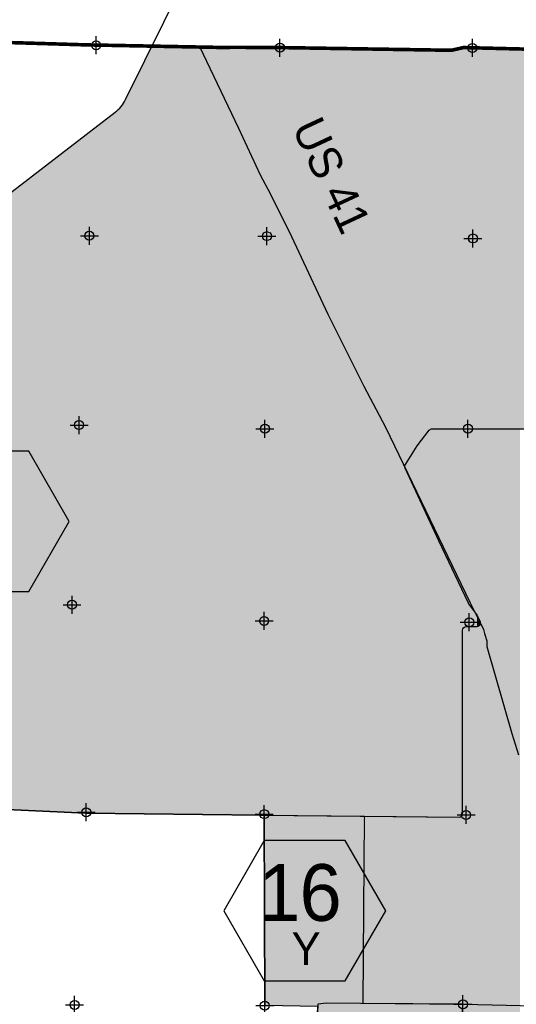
# Model space of a CAD drawing. Extents: x 132729 to 413893, y 707796 to 905796.
# Tile 57 of 62: x 191129 to 204937, y 859831 to 887183. Entities that reach past the tile are written whole.
import ezdxf
from ezdxf.enums import TextEntityAlignment as Align

# ---------------------------------------------------------------- set-up
doc = ezdxf.new("R2010")
doc.units = 0
doc.header["$LTSCALE"] = 2000
doc.header["$PDMODE"] = 34
doc.header["$PDSIZE"] = 250
doc.linetypes.add('PHANTOM', pattern=[0])
for name, color, linetype in [('1990WSHEDS', 3, 'CONTINUOUS'), ('COUNTY', 15, 'PHANTOM'), ('EBRANCHFILL', 11, 'CONTINUOUS'), ('GATORFILL', 11, 'CONTINUOUS'), ('HEX', 2, 'CONTINUOUS'), ('MAJROADS', 9, 'CONTINUOUS'), ('SEC', 2, 'CONTINUOUS'), ('TEXT', 7, 'CONTINUOUS'), ('WSHEDS', 3, 'CONTINUOUS'), ('YELLOWFILL', 11, 'CONTINUOUS')]:
    doc.layers.add(name, color=color, linetype=linetype)

msp = doc.modelspace()

# ---------------------------------------------------------------- linework, layer by layer
at = {"layer": '1990WSHEDS', "color": 0}
for points, format in [([(155344, 860347, 0, 0, 0), (160567, 860179, 0, 0, 0.423685), (160670, 860279, 0, 0, 0), (160670, 863536, 0, 0, -0.188527), (160696, 863604, 0, 0, 0), (162441, 865495, 0, 0, -0.058247), (162459, 865510, 0, 0, 0), (168646, 869676, 0, 0, -0.075314), (168673, 869689, 0, 0, 0), (169041, 869800, 0, 0, 0), (178554, 871503, 0, 0, 0.13571), (179035, 871734, 0, 0, 0), (181168, 873592, 0, 0, 0.009104), (181195, 873616, 0, 0, 0), (188986, 880920, 0, 0, -0.024478), (189061, 880983, 0, 0, 0), (193785, 884614, 0, 0, 0.114809), (194072, 884964, 0, 0, 0), (194805, 886449, 100, 100, 0)], "xyseb"), ([(203258, 854521), (203454, 859831), (200676, 859855), (200718, 865058), (203344, 865033, 0.41695), (203445, 865133), (203445, 870226, -0.410899), (203544, 870326), (203847, 870329, 0.55383), (203935, 870474), (203853, 870640, 0.044994), (203843, 870655), (203617, 870956, -0.051765), (203607, 870974), (203334, 871557, 0.003283), (203334, 871558), (202781, 872704, -0.004284), (202780, 872706), (201846, 874729, -0.254467), (201852, 874824), (202180, 875342, -0.024244), (202185, 875349), (202518, 875777, -0.231443), (202597, 875816), (208983, 875816, 0.016482)], "xyb"), ([(197930, 865084), (197837, 865084, -0.000355), (197836, 865084), (192970, 865137, -0.008986), (192966, 865137), (187369, 865398, 0.010736), (187365, 865399), (182125, 865418, -0.413114), (182025, 865518), (182025, 867055, 0.560436), (181879, 867144), (171395, 861786, 0.281693), (171341, 861697), (171341, 860159, -0.41707), (171240, 860059), (165953, 860110, 0.41707), (165852, 860010), (165852, 855967, -0.414214), (165752, 855867), (160717, 855867, 0.414214), (160617, 855767), (160617, 854768, -0.41706), (160516, 854668), (155254, 854719)], "xyb")]:
    msp.add_lwpolyline(points, format=format, dxfattribs=at)
msp.add_lwpolyline([(197930, 865084), (197943, 859795)], dxfattribs=at)
at = {"layer": 'COUNTY', "color": 0, "const_width": 100}
msp.add_lwpolyline([(256329, 886000), (251194, 886003), (245934, 886091), (240641, 886112), (235204, 886133), (229902, 886179), (224751, 886258), (219114, 886255), (214022, 886292), (208887, 886354), (208291, 886361), (207917, 886369), (205273, 886364), (203468, 886409), (203133, 886333), (198116, 886413), (197109, 886415), (196675, 886413), (193006, 886483), (190661, 886554)], dxfattribs=at)
at = {"layer": 'EBRANCHFILL', "color": 0}
for points in [[(202185, 873994), (202185, 875349), (202518, 873274), (202518, 875777)], [(202518, 873274), (202518, 875777), (202520, 873269), (202520, 875780)], [(202520, 873269), (202520, 875780), (202526, 873256), (202526, 875787)], [(202526, 873256), (202526, 875787), (202532, 873242), (202532, 875792)], [(202532, 873242), (202532, 875792), (202539, 873227), (202539, 875798)], [(202539, 873227), (202539, 875798), (202547, 873211), (202547, 875802)], [(202547, 873211), (202547, 875802), (202554, 873194), (202554, 875806)], [(202554, 873194), (202554, 875806), (202563, 873177), (202563, 875810)], [(202563, 873177), (202563, 875810), (202571, 873159), (202571, 875812)], [(202571, 873159), (202571, 875812), (202579, 873140), (202579, 875814)], [(202579, 873140), (202579, 875814), (202588, 873122), (202588, 875815)], [(202588, 873122), (202588, 875815), (202597, 873103), (202597, 875816)], [(202597, 873103), (202597, 875816), (202780, 872706), (202780, 875816)], [(202780, 872706), (202780, 875816), (202781, 872704), (202781, 875816)], [(202781, 872704), (202781, 875816), (203258, 871716), (203258, 875816)], [(203258, 871716), (203258, 875816), (203334, 871558), (203334, 875816)], [(203334, 871558), (203334, 875816), (203334, 871557), (203334, 875816)], [(203334, 871557), (203334, 875816), (203344, 871537), (203344, 875816)], [(203344, 871537), (203344, 875816), (203353, 871518), (203353, 875816)], [(203353, 871518), (203353, 875816), (203361, 871500), (203361, 875816)], [(203361, 871500), (203361, 875816), (203370, 871482), (203370, 875816)], [(203370, 871482), (203370, 875816), (203378, 871464), (203378, 875816)], [(203378, 871464), (203378, 875816), (203386, 871446), (203386, 875816)], [(203386, 871446), (203386, 875816), (203394, 871430), (203394, 875816)], [(203394, 871430), (203394, 875816), (203401, 871414), (203401, 875816)], [(203401, 871414), (203401, 875816), (203408, 871399), (203408, 875816)], [(203408, 871399), (203408, 875816), (203415, 871385), (203415, 875816)], [(203415, 871385), (203415, 875816), (203421, 871372), (203421, 875816)], [(203421, 871372), (203421, 875816), (203426, 871361), (203426, 875816)], [(203426, 871361), (203426, 875816), (203431, 871351), (203431, 875816)], [(203431, 871351), (203431, 875816), (203435, 871342), (203435, 875816)], [(203435, 871342), (203435, 875816), (203438, 871334), (203438, 875816)], [(203438, 871334), (203438, 875816), (203441, 871329), (203441, 875816)], [(203441, 871329), (203441, 875816), (203443, 871324), (203443, 875816)], [(203443, 871324), (203443, 875816), (203444, 871322), (203444, 875816)], [(203444, 871322), (203444, 875816), (203445, 871321), (203445, 875816)], [(203445, 871321), (203445, 875816), (203445, 871321), (203445, 875816)], [(203445, 871321), (203445, 875816), (203445, 871321), (203445, 875816)], [(203445, 871321), (203445, 875816), (203445, 871320), (203445, 875816)], [(203445, 871320), (203445, 875816), (203446, 871318), (203446, 875816)], [(203446, 871318), (203446, 875816), (203448, 871314), (203448, 875816)], [(203448, 871314), (203448, 875816), (203450, 871309), (203450, 875816)], [(203450, 871309), (203450, 875816), (203454, 871302), (203454, 875816)], [(203454, 871302), (203454, 875816), (203454, 871300), (203454, 875816)], [(203454, 871300), (203454, 875816), (203458, 871293), (203458, 875816)], [(203458, 871293), (203458, 875816), (203462, 871284), (203462, 875816)], [(203462, 871284), (203462, 875816), (203467, 871272), (203467, 875816)], [(203467, 871272), (203467, 875816), (203473, 871260), (203473, 875816)], [(203473, 871260), (203473, 875816), (203480, 871246), (203480, 875816)], [(203480, 871246), (203480, 875816), (203486, 871231), (203486, 875816)], [(203486, 871231), (203486, 875816), (203494, 871216), (203494, 875816)], [(203494, 871216), (203494, 875816), (203501, 871199), (203501, 875816)], [(203501, 871199), (203501, 875816), (203509, 871182), (203509, 875816)], [(203509, 871182), (203509, 875816), (203518, 871164), (203518, 875816)], [(203518, 871164), (203518, 875816), (203526, 871146), (203526, 875816)], [(203526, 871146), (203526, 875816), (203535, 871128), (203535, 875816)], [(203535, 871128), (203535, 875816), (203544, 871109), (203544, 875816)], [(203544, 871109), (203544, 875816), (203607, 870974), (203607, 875816)], [(203607, 870974), (203607, 875816), (203611, 870966), (203611, 875816)], [(203611, 870966), (203611, 875816), (203615, 870959), (203615, 875816)], [(203615, 870959), (203615, 875816), (203617, 870956), (203617, 875816)], [(203617, 870956), (203617, 875816), (203702, 870843), (203702, 875816)], [(203702, 870843), (203702, 875816), (203720, 870819), (203720, 875816)], [(203720, 870819), (203720, 875816), (203794, 870720), (203794, 875816)], [(203794, 870720), (203794, 875816), (203843, 870655), (203843, 875816)], [(203843, 870655), (203843, 875816), (203843, 870655), (203843, 875816)], [(203843, 870655), (203843, 875816), (203847, 870649), (203847, 875816)], [(203847, 870649), (203847, 875816), (203848, 870647), (203848, 875816)], [(203848, 870647), (203848, 875816), (203853, 870640), (203853, 875816)], [(203853, 870640), (203853, 875816), (203856, 870633), (203856, 875816)], [(203856, 870633), (203856, 875816), (203864, 870616), (203864, 875816)], [(203864, 870616), (203864, 875816), (203873, 870599), (203873, 875816)], [(203873, 870599), (203873, 875816), (203881, 870583), (203881, 875816)], [(203881, 870583), (203881, 875816), (203889, 870566), (203889, 875816)], [(203889, 870566), (203889, 875816), (203893, 870560), (203893, 875816)], [(203893, 870560), (203893, 875816), (203897, 870551), (203897, 875816)], [(203897, 870551), (203897, 875816), (203904, 870536), (203904, 875816)], [(203904, 870536), (203904, 875816), (203911, 870523), (203911, 875816)], [(203911, 870523), (203911, 875816), (203914, 870517), (203914, 875816)], [(203914, 870517), (203914, 875816), (203917, 870510), (203917, 875816)], [(203917, 870510), (203917, 875816), (203923, 870498), (203923, 875816)], [(203923, 870498), (203923, 875816), (203928, 870488), (203928, 875816)], [(203928, 870488), (203928, 875816), (203933, 870479), (203933, 875816)], [(203933, 870479), (203933, 875816), (203935, 870474), (203935, 875816)], [(203935, 870474), (203935, 875816), (203936, 870473), (203936, 875816)], [(203936, 870473), (203936, 875816), (203937, 870470), (203937, 875816)], [(203937, 870470), (203937, 875816), (203940, 870465), (203940, 875816)], [(203940, 870465), (203940, 875816), (203940, 870462), (203940, 875816)], [(203940, 870462), (203940, 875816), (203942, 870456), (203942, 875816)], [(203942, 870456), (203942, 875816), (203943, 870454), (203943, 875816)], [(203943, 870454), (203943, 875816), (203944, 870448), (203944, 875816)], [(203944, 870448), (203944, 875816), (203945, 870445), (203945, 875816)], [(203945, 870445), (203945, 875816), (203945, 870439), (203945, 875816)], [(203945, 870439), (203945, 875816), (203946, 870436), (203946, 875816)], [(203946, 870436), (203946, 875816), (203946, 870431), (203946, 875816)], [(203946, 852149), (203946, 875816), (204116, 852282), (204116, 875816)], [(204116, 852282), (204116, 875816), (204258, 852469), (204258, 875816)], [(204258, 852469), (204258, 875816), (204340, 852618), (204340, 875816)], [(204340, 852618), (204340, 875816), (204445, 852917), (204445, 875816)], [(204445, 852910), (204445, 875816), (204677, 853157), (204677, 875816)], [(204677, 853157), (204677, 875816), (204879, 853291), (204879, 875816)], [(204879, 853291), (204879, 875816), (205036, 853441), (205036, 875816)], [(201852, 874715), (201852, 874824), (202180, 874006), (202180, 875342)], [(202180, 874005), (202180, 875342), (202185, 873994), (202185, 875349)], [(202180, 874006), (202180, 875342), (202180, 874005), (202180, 875342)], [(201837, 874758), (201837, 874783), (201838, 874757), (201838, 874784)], [(201837, 874766), (201837, 874775), (201837, 874758), (201837, 874783)], [(201837, 874775), (201837, 874775), (201837, 874766), (201837, 874775)], [(201838, 874757), (201838, 874784), (201839, 874749), (201839, 874792)], [(201839, 874749), (201839, 874792), (201841, 874741), (201841, 874800)], [(201839, 874749), (201839, 874792), (201839, 874749), (201839, 874792)], [(201841, 874740), (201841, 874801), (201844, 874733), (201844, 874809)], [(201841, 874741), (201841, 874800), (201841, 874740), (201841, 874801)], [(201844, 874732), (201844, 874809), (201846, 874729), (201846, 874812)], [(201844, 874733), (201844, 874809), (201844, 874732), (201844, 874809)], [(201846, 874729), (201846, 874812), (201848, 874724), (201848, 874816)], [(201848, 874724), (201848, 874816), (201852, 874715), (201852, 874824)], [(203904, 852129), (203904, 870348), (203911, 852126), (203911, 870354)], [(203911, 852126), (203911, 870354), (203914, 852125), (203914, 870356)], [(203914, 852125), (203914, 870356), (203917, 852127), (203917, 870360)], [(203917, 852127), (203917, 870360), (203923, 852132), (203923, 870366)], [(203923, 852132), (203923, 870366), (203928, 852136), (203928, 870373)], [(203928, 852136), (203928, 870373), (203933, 852139), (203933, 870380)], [(203933, 852139), (203933, 870380), (203935, 852141), (203935, 870385)], [(203935, 852141), (203935, 870385), (203936, 852142), (203936, 870386)], [(203936, 852142), (203936, 870386), (203937, 852142), (203937, 870388)], [(203937, 852142), (203937, 870388), (203940, 852144), (203940, 870394)], [(203940, 852145), (203940, 870396), (203942, 852147), (203942, 870403)], [(203940, 852144), (203940, 870394), (203940, 852145), (203940, 870396)], [(203942, 852147), (203942, 870403), (203943, 852147), (203943, 870405)], [(203943, 852147), (203943, 870405), (203944, 852148), (203944, 870411)], [(203944, 852148), (203944, 870411), (203945, 852148), (203945, 870413)], [(203945, 852149), (203945, 870420), (203946, 852149), (203946, 870422)], [(203945, 852148), (203945, 870413), (203945, 852149), (203945, 870420)], [(203946, 852149), (203946, 870422), (203946, 852149), (203946, 870431)], [(203445, 859831), (203445, 870234), (203446, 859831), (203446, 870242)], [(203445, 859831), (203445, 870226), (203445, 859831), (203445, 870234)], [(203445, 859831), (203445, 870226), (203445, 859831), (203445, 865133)], [(203446, 859831), (203446, 870242), (203448, 859831), (203448, 870251)], [(203448, 859831), (203448, 870251), (203450, 859831), (203450, 870259)], [(203450, 859831), (203450, 870259), (203454, 859831), (203454, 870267)], [(203454, 854532), (203454, 870269), (203458, 854533), (203458, 870275)], [(203454, 859831), (203454, 870267), (203454, 859831), (203454, 870269)], [(203458, 854533), (203458, 870275), (203462, 854533), (203462, 870282)], [(203462, 854533), (203462, 870282), (203467, 854533), (203467, 870289)], [(203467, 854533), (203467, 870289), (203473, 854534), (203473, 870296)], [(203473, 854534), (203473, 870296), (203480, 854534), (203480, 870302)], [(203480, 854534), (203480, 870302), (203486, 854534), (203486, 870307)], [(203486, 854534), (203486, 870307), (203494, 854535), (203494, 870312)], [(203494, 854535), (203494, 870312), (203501, 854535), (203501, 870316)], [(203501, 854535), (203501, 870316), (203509, 854536), (203509, 870320)], [(203509, 854536), (203509, 870320), (203518, 854536), (203518, 870322)], [(203518, 854536), (203518, 870322), (203526, 854536), (203526, 870324)], [(203526, 854536), (203526, 870324), (203535, 854537), (203535, 870326)], [(203535, 854537), (203535, 870326), (203544, 854537), (203544, 870326)], [(203544, 854537), (203544, 870326), (203607, 854541), (203607, 870327)], [(203607, 854541), (203607, 870327), (203611, 854541), (203611, 870327)], [(203611, 854541), (203611, 870327), (203615, 854542), (203615, 870327)], [(203615, 854542), (203615, 870327), (203617, 854542), (203617, 870327)], [(203617, 854542), (203617, 870327), (203702, 854546), (203702, 870328)], [(203702, 854546), (203702, 870328), (203720, 854547), (203720, 870328)], [(203720, 854547), (203720, 870328), (203794, 854552), (203794, 870329)], [(203794, 854552), (203794, 870329), (203843, 854554), (203843, 870329)], [(203843, 854554), (203843, 870329), (203843, 854554), (203843, 870329)], [(203843, 854554), (203843, 870329), (203847, 854555), (203847, 870329)], [(203847, 854555), (203847, 870329), (203848, 854555), (203848, 870330)], [(203848, 854555), (203848, 870330), (203853, 854555), (203853, 870330)], [(203853, 854555), (203853, 870330), (203856, 854555), (203856, 870330)], [(203856, 854555), (203856, 870330), (203864, 854555), (203864, 870331)], [(203864, 854555), (203864, 870331), (203873, 854556), (203873, 870333)], [(203873, 854556), (203873, 870333), (203881, 854556), (203881, 870336)], [(203881, 854556), (203881, 870336), (203889, 854557), (203889, 870339)], [(203889, 854557), (203889, 870339), (203893, 854557), (203893, 870341)], [(203893, 852133), (203893, 870341), (203897, 852132), (203897, 870343)], [(203897, 852132), (203897, 870343), (203904, 852129), (203904, 870348)], [(200676, 859855), (200676, 859855), (200718, 859854), (200718, 865058)], [(200718, 859854), (200718, 865058), (201837, 859845), (201837, 865047)], [(201837, 859845), (201837, 865047), (201837, 859845), (201837, 865047)], [(201837, 859845), (201837, 865047), (201837, 859845), (201837, 865047)], [(201837, 859845), (201837, 865047), (201838, 859845), (201838, 865047)], [(201838, 859845), (201838, 865047), (201839, 859845), (201839, 865047)], [(201839, 859845), (201839, 865047), (201839, 859845), (201839, 865047)], [(201839, 859845), (201839, 865047), (201841, 859845), (201841, 865047)], [(201841, 859845), (201841, 865047), (201841, 859845), (201841, 865047)], [(201841, 859845), (201841, 865047), (201844, 859845), (201844, 865047)], [(201844, 859845), (201844, 865047), (201844, 859845), (201844, 865047)], [(201844, 859845), (201844, 865047), (201846, 859845), (201846, 865047)], [(201846, 859845), (201846, 865047), (201848, 859845), (201848, 865047)], [(201848, 859845), (201848, 865047), (201852, 859845), (201852, 865047)], [(201852, 859845), (201852, 865047), (202180, 859842), (202180, 865044)], [(202180, 859842), (202180, 865044), (202180, 859842), (202180, 865044)], [(202180, 859842), (202180, 865044), (202185, 859842), (202185, 865044)], [(202185, 859842), (202185, 865044), (202518, 859839), (202518, 865041)], [(202518, 859839), (202518, 865041), (202520, 859839), (202520, 865041)], [(202520, 859839), (202520, 865041), (202526, 859839), (202526, 865041)], [(202526, 859839), (202526, 865041), (202532, 859839), (202532, 865041)], [(202532, 859839), (202532, 865041), (202539, 859839), (202539, 865041)], [(202539, 859839), (202539, 865041), (202547, 859839), (202547, 865041)], [(202547, 859839), (202547, 865041), (202554, 859839), (202554, 865041)], [(202554, 859839), (202554, 865041), (202563, 859839), (202563, 865041)], [(202563, 859839), (202563, 865041), (202571, 859838), (202571, 865040)], [(202571, 859838), (202571, 865040), (202579, 859838), (202579, 865040)], [(202579, 859838), (202579, 865040), (202588, 859838), (202588, 865040)], [(202588, 859838), (202588, 865040), (202597, 859838), (202597, 865040)], [(202597, 859838), (202597, 865040), (202780, 859837), (202780, 865038)], [(202780, 859837), (202780, 865038), (202781, 859837), (202781, 865038)], [(202781, 859837), (202781, 865038), (203258, 859833), (203258, 865034)], [(203258, 859833), (203258, 865034), (203334, 859832), (203334, 865033)], [(203334, 859832), (203334, 865033), (203334, 859832), (203334, 865033)], [(203334, 859832), (203334, 865033), (203344, 859832), (203344, 865033)], [(203344, 859832), (203344, 865033), (203353, 859832), (203353, 865033)], [(203353, 859832), (203353, 865033), (203361, 859832), (203361, 865034)], [(203361, 859832), (203361, 865034), (203370, 859832), (203370, 865036)], [(203370, 859832), (203370, 865036), (203378, 859832), (203378, 865039)], [(203378, 859832), (203378, 865039), (203386, 859831), (203386, 865042)], [(203386, 859831), (203386, 865042), (203394, 859831), (203394, 865046)], [(203394, 859831), (203394, 865046), (203401, 859831), (203401, 865051)], [(203401, 859831), (203401, 865051), (203408, 859831), (203408, 865056)], [(203408, 859831), (203408, 865056), (203415, 859831), (203415, 865062)], [(203415, 859831), (203415, 865062), (203421, 859831), (203421, 865068)], [(203421, 859831), (203421, 865068), (203426, 859831), (203426, 865075)], [(203426, 859831), (203426, 865075), (203431, 859831), (203431, 865082)], [(203431, 859831), (203431, 865082), (203435, 859831), (203435, 865090)], [(203435, 859831), (203435, 865090), (203438, 859831), (203438, 865098)], [(203438, 859831), (203438, 865098), (203441, 859831), (203441, 865106)], [(203441, 859831), (203441, 865106), (203443, 859831), (203443, 865115)], [(203443, 859831), (203443, 865115), (203444, 859831), (203444, 865123)], [(203444, 859831), (203444, 865123), (203445, 859831), (203445, 865132)], [(203445, 859831), (203445, 865132), (203445, 859831), (203445, 865133)]]:
    msp.add_solid(points, dxfattribs=at)
at = {"layer": 'GATORFILL', "color": 0}
for points in [[(194072, 865125), (194072, 884964), (194805, 865117), (194805, 886449)], [(194805, 865117), (194805, 886449), (196675, 865097), (196675, 886413)], [(196675, 865097), (196675, 886413), (197109, 865092), (197109, 886415)], [(197109, 865092), (197109, 886415), (197836, 865084), (197836, 886413)], [(197836, 865084), (197836, 886413), (197837, 865084), (197837, 886413)], [(197837, 865084), (197837, 886413), (197930, 865084), (197930, 886413)], [(197930, 865084), (197930, 886413), (198116, 865082), (198116, 886413)], [(198116, 865082), (198116, 886413), (200554, 865060), (200554, 886374)], [(200554, 865060), (200554, 886374), (201837, 865047), (201837, 886354)], [(201837, 874775), (201837, 886354), (201839, 874788), (201839, 886353)], [(201839, 874788), (201839, 886353), (201841, 874800), (201841, 886353)], [(201841, 874800), (201841, 886353), (201846, 874810), (201846, 886353)], [(201846, 874810), (201846, 886353), (201852, 874824), (201852, 886353)], [(201852, 874824), (201852, 886353), (202180, 875342), (202180, 886348)], [(202180, 875342), (202180, 886348), (202185, 875349), (202185, 886348)], [(202185, 875349), (202185, 886348), (202518, 875777), (202518, 886343)], [(202518, 875777), (202518, 886343), (202526, 875787), (202526, 886343)], [(202526, 875787), (202526, 886343), (202547, 875802), (202547, 886342)], [(202547, 875802), (202547, 886342), (202571, 875812), (202571, 886342)], [(202571, 875812), (202571, 886342), (202597, 875816), (202597, 886341)], [(202597, 875816), (202597, 886341), (202780, 875816), (202780, 886338)], [(202780, 875816), (202780, 886338), (202781, 875816), (202781, 886338)], [(202781, 875816), (202781, 886338), (203133, 875816), (203133, 886333)], [(203133, 875816), (203133, 886333), (203334, 875816), (203334, 886378)], [(203334, 875816), (203334, 886378), (203344, 875816), (203344, 886381)], [(203334, 875816), (203334, 886378), (203334, 875816), (203334, 886378)], [(203344, 875816), (203344, 886381), (203370, 875816), (203370, 886386)], [(203370, 875816), (203370, 886386), (203394, 875816), (203394, 886392)], [(203394, 875816), (203394, 886392), (203415, 875816), (203415, 886397)], [(203415, 875816), (203415, 886397), (203431, 875816), (203431, 886400)], [(203431, 875816), (203431, 886400), (203441, 875816), (203441, 886402)], [(203441, 875816), (203441, 886402), (203445, 875816), (203445, 886403)], [(203445, 875816), (203445, 886403), (203448, 875816), (203448, 886404)], [(203445, 875816), (203445, 886403), (203445, 875816), (203445, 886403)], [(203445, 875816), (203445, 886403), (203445, 875816), (203445, 886403)], [(203448, 875816), (203448, 886404), (203458, 875816), (203458, 886406)], [(203458, 875816), (203458, 886406), (203468, 875816), (203468, 886409)], [(203468, 875816), (203468, 886409), (203473, 875816), (203473, 886408)], [(203473, 875816), (203473, 886408), (203494, 875816), (203494, 886408)], [(203494, 875816), (203494, 886408), (203518, 875816), (203518, 886407)], [(203518, 875816), (203518, 886407), (203544, 875816), (203544, 886407)], [(203544, 875816), (203544, 886407), (203607, 875816), (203607, 886405)], [(203607, 875816), (203607, 886405), (203617, 875816), (203617, 886405)], [(203617, 875816), (203617, 886405), (203843, 875816), (203843, 886399)], [(203843, 875816), (203843, 886399), (203847, 875816), (203847, 886399)], [(203847, 875816), (203847, 886399), (203853, 875816), (203853, 886399)], [(203853, 875816), (203853, 886399), (203873, 875816), (203873, 886399)], [(203873, 875816), (203873, 886399), (203897, 875816), (203897, 886398)], [(203897, 875816), (203897, 886398), (203917, 875816), (203917, 886398)], [(203917, 875816), (203917, 886398), (203933, 875816), (203933, 886397)], [(203933, 875816), (203933, 886397), (203935, 875816), (203935, 886397)], [(203935, 875816), (203935, 886397), (203942, 875816), (203942, 886397)], [(203942, 875816), (203942, 886397), (203943, 875816), (203943, 886397)], [(203943, 875816), (203943, 886397), (203946, 875816), (203946, 886397)], [(203946, 875816), (203946, 886397), (205273, 875816), (205273, 886364)], [(193969, 865126), (193969, 884798), (194072, 865125), (194072, 884964)], [(192970, 865137), (192970, 883987), (193785, 865128), (193785, 884614)], [(193785, 865128), (193785, 884614), (193969, 865126), (193969, 884798)], [(189061, 865319), (189061, 880983), (192966, 865137), (192966, 883985)], [(192966, 865137), (192966, 883985), (192970, 865137), (192970, 883987)], [(201837, 865047), (201837, 874775), (201839, 865047), (201839, 874749)], [(201839, 865047), (201839, 874749), (201841, 865047), (201841, 874742)], [(201841, 865047), (201841, 874742), (201846, 865047), (201846, 874729)], [(201846, 865047), (201846, 874729), (201852, 865047), (201852, 874715)], [(201852, 865047), (201852, 874715), (202180, 865044), (202180, 874006)], [(202180, 865044), (202180, 874006), (202185, 865044), (202185, 873994)], [(202185, 865044), (202185, 873994), (202518, 865041), (202518, 873274)], [(202518, 865041), (202518, 873274), (202526, 865041), (202526, 873256)], [(202526, 865041), (202526, 873256), (202547, 865041), (202547, 873211)], [(202547, 865041), (202547, 873211), (202571, 865040), (202571, 873159)], [(202571, 865040), (202571, 873159), (202597, 865040), (202597, 873103)], [(202597, 865040), (202597, 873103), (202780, 865038), (202780, 872706)], [(202780, 865038), (202780, 872706), (202781, 865038), (202781, 872704)], [(202781, 865038), (202781, 872704), (203133, 865035), (203133, 871975)], [(203133, 865035), (203133, 871975), (203334, 865033), (203334, 871558)], [(203334, 865033), (203334, 871558), (203334, 865033), (203334, 871557)], [(203334, 865033), (203334, 871557), (203344, 865033), (203344, 871537)], [(203344, 865033), (203344, 871537), (203370, 865036), (203370, 871482)], [(203370, 865036), (203370, 871482), (203394, 865046), (203394, 871430)], [(203394, 865046), (203394, 871430), (203415, 865062), (203415, 871385)], [(203415, 865062), (203415, 871385), (203431, 865082), (203431, 871351)], [(203431, 865082), (203431, 871351), (203441, 865106), (203441, 871329)], [(203441, 865106), (203441, 871329), (203445, 865132), (203445, 871321)], [(203445, 865132), (203445, 871321), (203445, 865133), (203445, 871321)], [(203445, 870226), (203445, 871321), (203445, 865133), (203445, 871321)], [(203445, 870226), (203445, 871321), (203448, 870251), (203448, 871314)], [(203448, 870251), (203448, 871314), (203458, 870275), (203458, 871293)], [(203458, 870275), (203458, 871293), (203468, 870289), (203468, 871271)], [(203468, 870289), (203468, 871271), (203473, 870296), (203473, 871260)], [(203473, 870296), (203473, 871260), (203494, 870312), (203494, 871216)], [(203494, 870312), (203494, 871216), (203518, 870322), (203518, 871164)], [(203518, 870322), (203518, 871164), (203544, 870326), (203544, 871109)], [(203544, 870326), (203544, 871109), (203607, 870327), (203607, 870974)], [(203607, 870327), (203607, 870974), (203617, 870327), (203617, 870956)], [(203617, 870327), (203617, 870956), (203843, 870329), (203843, 870655)], [(203843, 870329), (203843, 870655), (203847, 870329), (203847, 870649)], [(203847, 870329), (203847, 870649), (203853, 870330), (203853, 870640)], [(203853, 870330), (203853, 870640), (203873, 870333), (203873, 870599)], [(203873, 870333), (203873, 870599), (203897, 870343), (203897, 870551)], [(203897, 870343), (203897, 870551), (203917, 870360), (203917, 870510)], [(203917, 870360), (203917, 870510), (203933, 870380), (203933, 870479)], [(203933, 870380), (203933, 870479), (203935, 870386), (203935, 870474)], [(203935, 870386), (203935, 870474), (203942, 870403), (203942, 870456)], [(203942, 870403), (203942, 870456), (203943, 870405), (203943, 870452)]]:
    msp.add_solid(points, dxfattribs=at)
at = {"layer": 'HEX', "color": 0}
for points in [[(189134, 875193), (188009, 873245), (189134, 871296), (191384, 871296), (192509, 873245), (191384, 875193)], [(197930, 864377), (196805, 862428), (197930, 860480), (200180, 860480), (201305, 862428), (200180, 864377)]]:
    msp.add_lwpolyline(points, close=True, dxfattribs=at)
at = {"layer": 'MAJROADS', "color": 0}
for points in [[(196126, 886440), (197215, 884170), (197817, 882875), (198106, 882336), (198684, 881159), (199699, 879007), (200698, 877005), (201301, 875861), (203644, 871000), (203942, 870412), (203983, 870328), (204024, 870243), (204049, 870134), (204114, 869924), (204121, 869773), (204816, 867355), (204995, 866759)], [(208914, 859778), (205832, 859773), (203476, 859827), (199656, 859865), (199421, 859833), (199339, 857806), (199310, 857379), (199301, 857270), (200563, 854621), (200643, 853473)]]:
    msp.add_lwpolyline(points, dxfattribs=at)
at = {"layer": 'SEC', "color": 0}
for p in [(193256, 886474), (198365, 886404), (203718, 886399), (193068, 881181), (198002, 881170), (203731, 881105), (192779, 875922), (197947, 875818), (203593, 875821), (192584, 870931), (197926, 870483), (203630, 870443), (192980, 865166), (197930, 865113), (203542, 865091), (192657, 859815), (197943, 859794), (203454, 859831)]:
    msp.add_point(p, dxfattribs=at)
at = {"layer": 'WSHEDS', "color": 0}
for points in [[(168907, 869766, -0.034753), (169041, 869800), (178554, 871503, 0.13571), (179035, 871734), (181168, 873592, 0.009104), (181195, 873616), (188986, 880920, -0.024478), (189061, 880983), (193785, 884614, 0.114809), (194072, 884964), (195672, 888206, -0.261184), (196478, 888759), (198232, 888918, 0.195441), (198901, 889264), (203841, 895031, 0.319832)], [(187369, 865398), (192966, 865137, 0.008986), (192970, 865137), (197836, 865084, 0.000355), (197837, 865084), (203344, 865033, 0.41695), (203445, 865133), (203445, 870226, -0.410899), (203544, 870326), (203847, 870329, 0.55383), (203935, 870474), (203853, 870640, 0.044994), (203843, 870655), (203617, 870956, -0.051765), (203607, 870974), (203334, 871557, 0.003283), (203334, 871558), (202781, 872704, -0.004284), (202780, 872706), (201846, 874729, -0.254467), (201852, 874824), (202180, 875342, -0.024244), (202185, 875349), (202518, 875777, -0.231443), (202597, 875816), (208983, 875816, 0.016482)]]:
    msp.add_lwpolyline(points, format="xyb", dxfattribs=at)
for points in [[(203720, 852319), (203518, 852237), (202331, 852458), (202087, 854263), (201795, 854111), (200643, 853473), (200563, 854621), (199301, 857270), (199310, 857379), (199339, 857806), (199418, 859767), (197943, 859795), (197930, 865113)], [(197930, 865084), (200718, 865058)]]:
    msp.add_lwpolyline(points, dxfattribs=at)
at = {"layer": 'YELLOWFILL', "color": 0}
for points in [[(197930, 865113), (197930, 865113), (197930, 865084)], [(197930, 865084), (197930, 865084), (197943, 859795), (197943, 865083)], [(197943, 859795), (197943, 865083), (199301, 859769), (199301, 865071)], [(199301, 859769), (199301, 865071), (199310, 859769), (199310, 865071)], [(199310, 859769), (199310, 865071), (199339, 859768), (199339, 865070)], [(199339, 859768), (199339, 865070), (199418, 859767), (199418, 865070)], [(199418, 857024), (199418, 865070), (200563, 854621), (200563, 865059)], [(200563, 854621), (200563, 865059), (200643, 853473), (200643, 865058)], [(200643, 853473), (200643, 865058), (200676, 853491), (200676, 865058)], [(200676, 853491), (200676, 859855), (200718, 853514), (200718, 859854)], [(200718, 853514), (200718, 859854), (201795, 854111), (201795, 859845)], [(201795, 854111), (201795, 859845), (202087, 854263), (202087, 859843)], [(202087, 854263), (202087, 859843), (202331, 852458), (202331, 859841)], [(202331, 852458), (202331, 859841), (203258, 852285), (203258, 859833)], [(203258, 854521), (203258, 859833), (203454, 859831)]]:
    msp.add_solid(points, dxfattribs=at)

# ---------------------------------------------------------------- texts
at = {"layer": 'HEX', "color": 0}
for s, p in [('1', (197765, 862149)), ('6', (198911, 862149))]:
    msp.add_text(s, height=1575, dxfattribs=at).set_placement(p)
msp.add_text('Y', height=900, dxfattribs=at).set_placement((199093, 860927), align=Align.CENTER)
at = {"layer": 'TEXT', "color": 0}
msp.add_text('US 41', height=900, rotation=295, dxfattribs=at).set_placement((198687, 884186))

doc.saveas('drawing.dxf')
